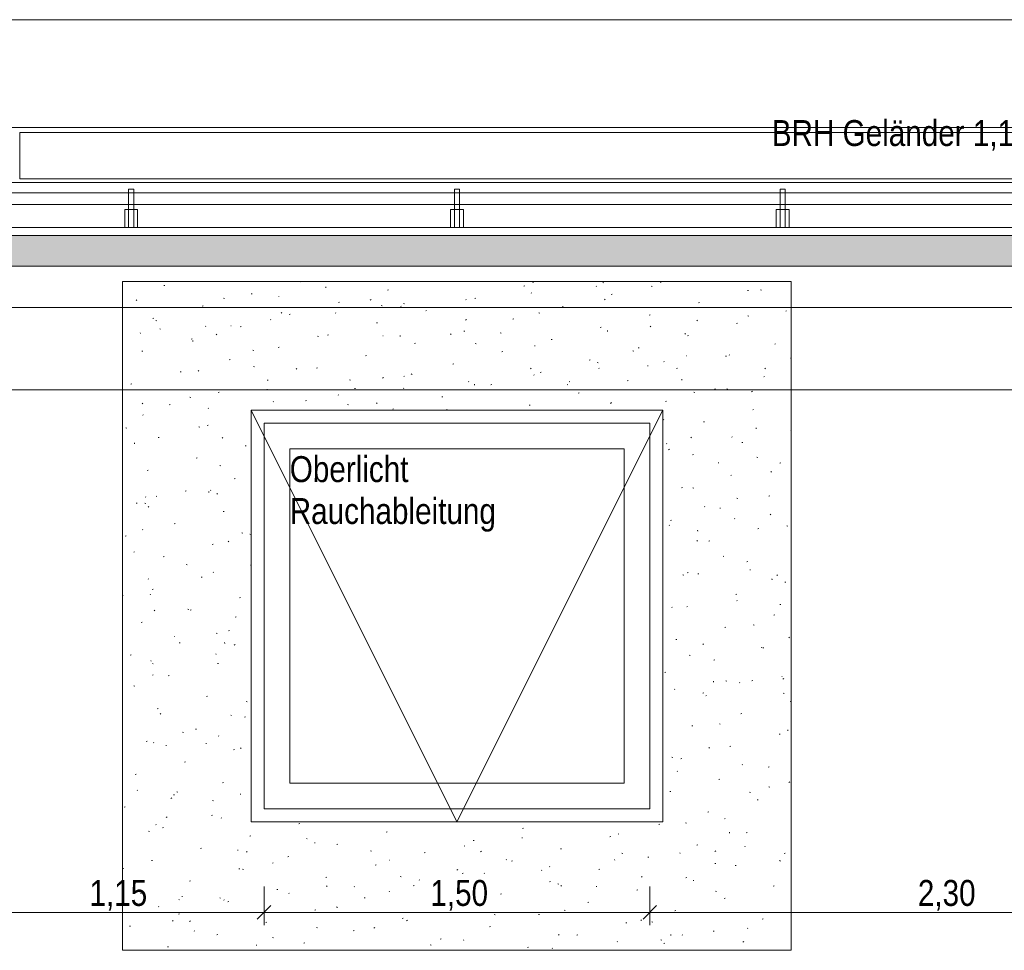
# Model space of a CAD drawing. Extents: x -720 to 300, y 62 to 1112.
# Tile 37 of 50: x -298 to -222, y 711 to 783. Entities that reach past the tile are written whole.
import ezdxf
from ezdxf.lldxf.tags import DXFTag

# ---------------------------------------------------------------- set-up
doc = ezdxf.new("R2010")
doc.units = 0
doc.layers.get('0').update_dxf_attribs({"lineweight": 13})
for name, color, linetype, lineweight, true_color in [('30 -36 Dächer- 3 Dachbeläge', 9, 'Continuous', 15, 0x808080), ('30 -36 Dächer- 3 Dachbeläge Gründach', 9, 'Continuous', 9, 0x808080), ('30 -36 Dächer- 4 Dachbekleidungen', 9, 'Continuous', 9, 0x808080), ('60- 61 allgemeine Ausstattung- 4 Terrassen', 9, 'Continuous', 9, 0x808080), ('70 -72 Beschriftung- 1 Beschriftung allgemein', 7, 'Continuous', 9, 0xff6633), ('70 -76 Bemaßung- 2 Allgemein', 9, 'Continuous', 5, 0x808080)]:
    doc.layers.add(name, color=color, linetype=linetype, lineweight=lineweight, true_color=true_color)
for name, color, linetype, lineweight in [('40 -43 Lüftungsanlagen - Entrauchung', 7, 'Continuous', 9), ('70 -71 Achsen- 1 Gebäudeachsen', 7, 'STRICHPUNKT2-A06DNB31MF', 18), ('70 -73 Bauteildarst.- 2 verdeckt 0.15', 7, 'grob-A06DNB30MF', 15)]:
    doc.layers.add(name, color=color, linetype=linetype, lineweight=lineweight)
doc.styles.get("Standard").update_dxf_attribs({"font": 'ARIALN.TTF'})
tags = doc.linetypes.add('grob-A06DNB30MF', pattern=[14, 3, -8, 3]).pattern_tags.tags
tags[8:9] = [DXFTag(74, 4), DXFTag(75, 0), DXFTag(340, '0'), DXFTag(46, 0.0), DXFTag(50, 0.0), DXFTag(44, 0.0), DXFTag(45, 0.0)]
tags[6:7] = [DXFTag(74, 4), DXFTag(75, 0), DXFTag(340, '0'), DXFTag(46, 0.0), DXFTag(50, 0.0), DXFTag(44, 0.0), DXFTag(45, 0.0)]
tags[4:5] = [DXFTag(74, 4), DXFTag(75, 0), DXFTag(340, '0'), DXFTag(46, 0.0), DXFTag(50, 0.0), DXFTag(44, 0.0), DXFTag(45, 0.0)]
tags = doc.linetypes.add('STRICHPUNKT2-A06DNB31MF', pattern=[12.7, 6.35, -3.175, 0, -3.175]).pattern_tags.tags
tags[10:11] = [DXFTag(74, 4), DXFTag(75, 0), DXFTag(340, '0'), DXFTag(46, 0.0), DXFTag(50, 0.0), DXFTag(44, 0.0), DXFTag(45, 0.0)]
tags[8:9] = [DXFTag(74, 4), DXFTag(75, 0), DXFTag(340, '0'), DXFTag(46, 0.0), DXFTag(50, 0.0), DXFTag(44, 0.0), DXFTag(45, 0.0)]
tags[6:7] = [DXFTag(74, 4), DXFTag(75, 0), DXFTag(340, '0'), DXFTag(46, 0.0), DXFTag(50, 0.0), DXFTag(44, 0.0), DXFTag(45, 0.0)]
tags[4:5] = [DXFTag(74, 4), DXFTag(75, 0), DXFTag(340, '0'), DXFTag(46, 0.0), DXFTag(50, 0.0), DXFTag(44, 0.0), DXFTag(45, 0.0)]

# ---------------------------------------------------------------- blocks, each defined once
blk = doc.blocks.new('Referenz-A06DNB32MF')
at = {"layer": '30 -36 Dächer- 3 Dachbeläge', "color": 0, "linetype": 'Continuous', "ltscale": 0.15}
for p, q in [((-6.754, 766.512), (-682.362, 766.512)), ((-682.362, 764.112), (-6.754, 764.112))]:
    blk.add_line(p, q, dxfattribs=at)
at = {"layer": '30 -36 Dächer- 3 Dachbeläge', "color": 0, "lineweight": 9}
for p, q in [((-682.362, 764.112), (-6.754, 764.112)), ((-287.14, 762.603), (-287.063, 762.622)), ((-276.535, 762.906), (-276.511, 762.912)), ((-258.433, 762.828), (-258.441, 762.899)), ((-253.011, 762.857), (-252.938, 762.827)), ((-248.54, 762.863), (-248.464, 762.883)), ((-280.355, 761.954), (-280.279, 761.973)), ((-274.548, 762.436), (-274.556, 762.506)), ((-269.75, 762.257), (-269.674, 762.276)), ((-259.145, 762.56), (-259.069, 762.579)), ((-258.563, 762.01), (-258.589, 762.039)), ((-253.498, 762.529), (-253.524, 762.559)), ((-252.36, 761.911), (-252.284, 761.93)), ((-249.258, 762.565), (-249.182, 762.542)), ((-241.755, 762.214), (-241.679, 762.233)), ((-240.748, 762.282), (-240.675, 762.252)), ((-289.25, 761.509), (-289.308, 761.455)), ((-282.502, 761.631), (-282.429, 761.601)), ((-278.211, 761.779), (-278.197, 761.747)), ((-273.57, 761.304), (-273.494, 761.323)), ((-271.033, 761.528), (-271.09, 761.474)), ((-270.238, 761.056), (-270.165, 761.027)), ((-268.511, 761.222), (-268.436, 761.199)), ((-263.628, 761.49), (-263.654, 761.52)), ((-262.965, 761.608), (-262.889, 761.627)), ((-252.816, 761.547), (-252.873, 761.494)), ((-245.575, 761.262), (-245.499, 761.281)), ((-284.175, 761.001), (-284.099, 761.02)), ((-277.965, 760.509), (-278.03, 760.464)), ((-277.39, 760.352), (-277.314, 760.371)), ((-273.758, 760.452), (-273.784, 760.481)), ((-268.693, 760.971), (-268.719, 761)), ((-266.785, 760.655), (-266.709, 760.674)), ((-257.974, 760.482), (-257.901, 760.452)), ((-256.18, 760.959), (-256.104, 760.978)), ((-249.396, 760.309), (-249.319, 760.328)), ((-238.791, 760.613), (-238.714, 760.632)), ((-287.995, 760.049), (-287.919, 760.068)), ((-287.764, 759.88), (-287.689, 759.857)), ((-278.823, 759.932), (-278.849, 759.961)), ((-270.605, 759.703), (-270.529, 759.722)), ((-263.62, 759.975), (-263.684, 759.93)), ((-260, 760.006), (-259.924, 760.025)), ((-245.711, 759.907), (-245.638, 759.877)), ((-242.611, 759.66), (-242.534, 759.679)), ((-241.728, 760.263), (-241.652, 760.24)), ((-288.953, 758.893), (-288.979, 758.922)), ((-287.465, 759.256), (-287.392, 759.226)), ((-283.888, 759.413), (-283.914, 759.442)), ((-283.021, 758.833), (-283.078, 758.78)), ((-281.935, 759.471), (-281.899, 759.468)), ((-281.21, 759.4), (-281.134, 759.419)), ((-274.425, 758.75), (-274.349, 758.769)), ((-264.804, 758.853), (-264.861, 758.799)), ((-263.821, 759.054), (-263.744, 759.073)), ((-260.981, 758.92), (-260.906, 758.897)), ((-253.216, 759.357), (-253.139, 759.376)), ((-252.65, 759.043), (-252.657, 759.114)), ((-249.275, 759.44), (-249.339, 759.395)), ((-246.587, 758.872), (-246.644, 758.818)), ((-285.03, 758.447), (-284.954, 758.466)), ((-284.88, 758.259), (-284.888, 758.329)), ((-275.201, 758.681), (-275.128, 758.652)), ((-270.124, 758.691), (-270.088, 758.689)), ((-268.765, 758.651), (-268.773, 758.722)), ((-267.641, 758.101), (-267.564, 758.12)), ((-262.937, 758.107), (-262.864, 758.077)), ((-257.036, 758.405), (-256.959, 758.424)), ((-246.431, 758.708), (-246.354, 758.727)), ((-239.646, 758.059), (-239.569, 758.078)), ((-288.85, 757.495), (-288.774, 757.514)), ((-280.234, 757.578), (-280.159, 757.555)), ((-278.245, 757.798), (-278.169, 757.817)), ((-260.856, 757.452), (-260.779, 757.471)), ((-258.313, 757.912), (-258.277, 757.91)), ((-250.674, 757.532), (-250.601, 757.502)), ((-250.251, 757.755), (-250.174, 757.774)), ((-243.164, 757.197), (-243.191, 757.227)), ((-282.066, 756.845), (-281.989, 756.865)), ((-271.461, 757.149), (-271.384, 757.168)), ((-264.676, 756.5), (-264.599, 756.519)), ((-254.071, 756.803), (-253.994, 756.822)), ((-253.451, 756.618), (-253.376, 756.595)), ((-248.229, 756.678), (-248.256, 756.707)), ((-246.502, 757.133), (-246.466, 757.131)), ((-243.466, 757.106), (-243.39, 757.125)), ((-238.41, 756.957), (-238.354, 756.935)), ((-285.886, 755.893), (-285.809, 755.912)), ((-284.415, 755.993), (-284.48, 755.948)), ((-280.164, 756.306), (-280.091, 756.277)), ((-276.792, 756.158), (-276.849, 756.104)), ((-275.281, 756.196), (-275.204, 756.215)), ((-267.9, 755.732), (-267.827, 755.702)), ((-258.574, 756.177), (-258.632, 756.124)), ((-257.891, 755.851), (-257.815, 755.87)), ((-253.294, 756.158), (-253.321, 756.188)), ((-249.516, 756.382), (-249.503, 756.349)), ((-247.286, 756.154), (-247.21, 756.173)), ((-240.357, 756.197), (-240.415, 756.143)), ((-289.706, 754.941), (-289.629, 754.96)), ((-279.101, 755.244), (-279.024, 755.263)), ((-272.704, 755.276), (-272.629, 755.253)), ((-270.07, 755.458), (-270.134, 755.413)), ((-268.496, 755.547), (-268.419, 755.566)), ((-263.424, 755.119), (-263.451, 755.149)), ((-262.982, 754.867), (-262.989, 754.937)), ((-258.359, 755.639), (-258.386, 755.668)), ((-255.637, 755.157), (-255.564, 755.127)), ((-251.106, 755.201), (-251.03, 755.22)), ((-246.867, 755.259), (-246.874, 755.329)), ((-240.501, 755.505), (-240.425, 755.524)), ((-86.954, 754.512), (-682.362, 754.512)), ((-282.921, 754.291), (-282.844, 754.311)), ((-279.097, 754.474), (-279.105, 754.545)), ((-272.316, 754.595), (-272.239, 754.614)), ((-268.489, 754.6), (-268.515, 754.629)), ((-261.711, 754.898), (-261.635, 754.917)), ((-255.725, 754.924), (-255.789, 754.879)), ((-254.926, 754.249), (-254.85, 754.268)), ((-245.921, 754.316), (-245.846, 754.293)), ((-244.321, 754.552), (-244.245, 754.571)), ((-243.373, 754.582), (-243.3, 754.553)), ((-241.379, 754.389), (-241.444, 754.344)), ((-288.779, 753.463), (-288.837, 753.409)), ((-285.127, 753.931), (-285.054, 753.902)), ((-278.619, 753.561), (-278.645, 753.59)), ((-276.136, 753.642), (-276.06, 753.661)), ((-273.554, 754.08), (-273.58, 754.11)), ((-270.562, 753.483), (-270.62, 753.429)), ((-265.531, 753.946), (-265.455, 753.965)), ((-252.345, 753.502), (-252.403, 753.448)), ((-248.141, 753.6), (-248.065, 753.619)), ((-286.741, 753.339), (-286.664, 753.358)), ((-283.684, 753.042), (-283.71, 753.071)), ((-272.863, 753.357), (-272.79, 753.327)), ((-269.351, 752.993), (-269.275, 753.012)), ((-265.174, 752.974), (-265.099, 752.951)), ((-258.746, 753.296), (-258.67, 753.316)), ((-241.356, 752.951), (-241.28, 752.97)), ((-288.749, 752.522), (-288.775, 752.551)), ((-248.336, 752.207), (-248.263, 752.178)), ((-245.176, 751.998), (-245.1, 752.017)), ((-238.391, 752.014), (-238.354, 752.003)), ((-290.09, 751.556), (-290.017, 751.527)), ((-284.427, 751.631), (-284.352, 751.608)), ((-283.776, 751.737), (-283.7, 751.756)), ((-241.083, 751.474), (-241.091, 751.545)), ((-238.392, 751.349), (-238.354, 751.358)), ((-289.429, 750.297), (-289.437, 750.368)), ((-287.596, 750.785), (-287.52, 750.804)), ((-282.55, 750.788), (-282.608, 750.734)), ((-248.026, 750.307), (-248.052, 750.336)), ((-246.116, 750.827), (-246.174, 750.773)), ((-242.961, 750.826), (-242.987, 750.856)), ((-242.212, 750.397), (-242.135, 750.416)), ((-280.811, 750.136), (-280.735, 750.155)), ((-247.829, 749.873), (-247.894, 749.828)), ((-284.631, 749.183), (-284.555, 749.202)), ((-246.032, 749.444), (-245.955, 749.463)), ((-244.034, 748.821), (-243.999, 748.819)), ((-241.035, 749.258), (-240.962, 749.228)), ((-239.247, 748.795), (-239.17, 748.814)), ((-288.451, 748.231), (-288.375, 748.25)), ((-282.789, 748.607), (-282.716, 748.577)), ((-239.887, 748.151), (-239.944, 748.097)), ((-281.667, 747.582), (-281.59, 747.601)), ((-243.067, 747.843), (-242.991, 747.862)), ((-285.487, 746.629), (-285.41, 746.648)), ((-283.646, 746.513), (-283.653, 746.583)), ((-283.48, 746.671), (-283.506, 746.7)), ((-246.887, 746.89), (-246.811, 746.909)), ((-245.998, 746.883), (-245.925, 746.853)), ((-288.545, 746.151), (-288.571, 746.18)), ((-287.752, 746.231), (-287.679, 746.202)), ((-282.97, 746.426), (-283.035, 746.381)), ((-242.584, 746.067), (-242.509, 746.044)), ((-240.102, 746.241), (-240.026, 746.26)), ((-289.307, 745.677), (-289.23, 745.696)), ((-288.621, 745.684), (-288.545, 745.661)), ((-288.309, 745.418), (-288.367, 745.364)), ((-282.522, 745.028), (-282.445, 745.047)), ((-245.092, 745.431), (-245.078, 745.398)), ((-243.922, 745.288), (-243.846, 745.308)), ((-247.742, 744.336), (-247.666, 744.355)), ((-242.757, 744.455), (-242.783, 744.485)), ((-239.934, 744.822), (-239.998, 744.777)), ((-288.811, 743.626), (-288.775, 743.624)), ((-286.342, 744.075), (-286.265, 744.094)), ((-247.822, 743.936), (-247.848, 743.965)), ((-245.632, 743.512), (-245.639, 743.583)), ((-240.957, 743.687), (-240.881, 743.706)), ((-238.698, 743.933), (-238.625, 743.903)), ((-290.162, 743.123), (-290.086, 743.142)), ((-282.08, 742.742), (-282.137, 742.689)), ((-281.091, 743.382), (-281.015, 743.359)), ((-280.452, 743.282), (-280.379, 743.252)), ((-245.646, 742.781), (-245.703, 742.727)), ((-244.777, 742.734), (-244.701, 742.753)), ((-283.377, 742.474), (-283.301, 742.493)), ((-289.42, 741.909), (-289.485, 741.864)), ((-287.197, 741.521), (-287.121, 741.54)), ((-243.661, 741.558), (-243.588, 741.528)), ((-241.813, 741.133), (-241.736, 741.152)), ((-285.415, 740.907), (-285.342, 740.877)), ((-280.412, 740.872), (-280.354, 740.887)), ((-241.567, 740.51), (-241.531, 740.507)), ((-288.341, 739.78), (-288.368, 739.809)), ((-284.232, 739.92), (-284.156, 739.939)), ((-283.276, 740.3), (-283.303, 740.329)), ((-246.778, 740.12), (-246.702, 740.097)), ((-246.384, 740.305), (-246.448, 740.26)), ((-245.633, 740.18), (-245.556, 740.199)), ((-239.849, 739.728), (-239.856, 739.798)), ((-239.416, 740.106), (-239.474, 740.052)), ((-288.052, 738.967), (-287.976, 738.986)), ((-238.848, 739.531), (-238.771, 739.55)), ((-290.354, 738.522), (-290.305, 738.502)), ((-288.195, 738.551), (-288.202, 738.621)), ((-281.268, 738.318), (-281.191, 738.337)), ((-242.668, 738.579), (-242.591, 738.598)), ((-242.553, 738.084), (-242.579, 738.114)), ((-287.838, 737.372), (-287.896, 737.319)), ((-285.284, 737.436), (-285.209, 737.413)), ((-285.088, 737.366), (-285.011, 737.385)), ((-247.618, 737.565), (-247.644, 737.594)), ((-246.488, 737.626), (-246.412, 737.645)), ((-239.248, 737.818), (-239.172, 737.795)), ((-281.525, 736.858), (-281.589, 736.813)), ((-239.703, 736.977), (-239.627, 736.996)), ((-288.908, 736.413), (-288.831, 736.432)), ((-243.523, 736.025), (-243.447, 736.044)), ((-241.323, 736.233), (-241.25, 736.204)), ((-286.343, 735.315), (-286.308, 735.312)), ((-283.077, 735.582), (-283.004, 735.553)), ((-282.123, 735.764), (-282.046, 735.783)), ((-247.343, 735.072), (-247.267, 735.091)), ((-238.488, 735.254), (-238.553, 735.209)), ((-285.943, 734.812), (-285.866, 734.831)), ((-282.411, 734.766), (-282.419, 734.837)), ((-281.609, 734.697), (-281.667, 734.643)), ((-245.175, 734.736), (-245.233, 734.682)), ((-240.667, 734.48), (-240.654, 734.447)), ((-240.558, 734.423), (-240.482, 734.442)), ((-289.763, 733.859), (-289.687, 733.878)), ((-283.073, 733.928), (-283.099, 733.958)), ((-246.286, 733.858), (-246.213, 733.829)), ((-288.137, 733.409), (-288.164, 733.438)), ((-288.04, 733.207), (-287.967, 733.178)), ((-282.978, 733.21), (-282.902, 733.229)), ((-244.378, 733.471), (-244.302, 733.49)), ((-287.975, 732.342), (-288.039, 732.297)), ((-286.798, 732.257), (-286.722, 732.277)), ((-248.198, 732.518), (-248.122, 732.537)), ((-239.099, 732.198), (-239.064, 732.196)), ((-238.946, 732.06), (-239.003, 732.007)), ((-289.477, 731.489), (-289.402, 731.466)), ((-247.414, 731.194), (-247.44, 731.223)), ((-244.397, 731.766), (-244.405, 731.837)), ((-243.441, 731.872), (-243.366, 731.849)), ((-242.349, 731.713), (-242.376, 731.743)), ((-241.414, 731.869), (-241.337, 731.888)), ((-283.833, 730.656), (-283.757, 730.675)), ((-245.234, 730.917), (-245.157, 730.936)), ((-244.938, 730.738), (-245.003, 730.693)), ((-238.985, 730.909), (-238.912, 730.879)), ((-287.653, 729.703), (-287.577, 729.722)), ((-280.739, 730.257), (-280.666, 730.228)), ((-238.449, 730.268), (-238.372, 730.287)), ((-287.368, 729.327), (-287.425, 729.273)), ((-281.947, 729.187), (-281.872, 729.164)), ((-280.869, 729.054), (-280.792, 729.073)), ((-242.269, 729.315), (-242.192, 729.334)), ((-246.089, 728.363), (-246.013, 728.382)), ((-243.948, 728.534), (-243.875, 728.504)), ((-285.702, 727.882), (-285.629, 727.853)), ((-284.689, 728.102), (-284.612, 728.121)), ((-282.869, 727.557), (-282.895, 727.587)), ((-239.304, 727.713), (-239.228, 727.733)), ((-238.614, 727.981), (-238.622, 728.052)), ((-288.509, 727.149), (-288.432, 727.168)), ((-287.934, 727.038), (-287.96, 727.067)), ((-286.96, 726.805), (-286.967, 726.875)), ((-283.876, 727.003), (-283.84, 727.001)), ((-281.139, 726.652), (-281.196, 726.598)), ((-244.705, 726.69), (-244.762, 726.637)), ((-243.124, 726.761), (-243.048, 726.78)), ((-281.724, 726.5), (-281.647, 726.519)), ((-247.634, 725.925), (-247.559, 725.902)), ((-285.544, 725.548), (-285.467, 725.567)), ((-246.944, 725.809), (-246.868, 725.828)), ((-242.145, 725.342), (-242.172, 725.372)), ((-240.159, 725.159), (-240.083, 725.178)), ((-289.364, 724.595), (-289.288, 724.614)), ((-247.21, 724.823), (-247.237, 724.852)), ((-282.579, 723.946), (-282.503, 723.965)), ((-243.979, 724.207), (-243.903, 724.226)), ((-240.104, 723.623), (-240.029, 723.6)), ((-238.475, 724.015), (-238.533, 723.961)), ((-289.207, 723.373), (-289.194, 723.34)), ((-286.529, 722.775), (-286.594, 722.729)), ((-286.399, 722.994), (-286.323, 723.013)), ((-286.14, 723.24), (-286.065, 723.217)), ((-281.177, 723.02), (-281.184, 723.09)), ((-247.799, 723.255), (-247.723, 723.274)), ((-241.611, 723.209), (-241.538, 723.179)), ((-290.219, 722.041), (-290.143, 722.06)), ((-283.365, 722.558), (-283.292, 722.528)), ((-241.015, 722.605), (-240.938, 722.624)), ((-286.897, 721.281), (-286.955, 721.228)), ((-283.434, 721.392), (-283.358, 721.411)), ((-244.835, 721.653), (-244.758, 721.672)), ((-287.73, 720.667), (-287.756, 720.696)), ((-282.665, 721.186), (-282.691, 721.216)), ((-276.649, 720.743), (-276.573, 720.762)), ((-248.655, 720.7), (-248.578, 720.72)), ((-246.574, 720.834), (-246.501, 720.804)), ((-243.493, 721.171), (-243.558, 721.126)), ((-288.328, 720.183), (-288.255, 720.153)), ((-287.254, 720.44), (-287.178, 720.459)), ((-280.47, 719.791), (-280.393, 719.81)), ((-269.865, 720.094), (-269.788, 720.113)), ((-259.26, 720.397), (-259.183, 720.416)), ((-252.475, 719.748), (-252.398, 719.767)), ((-251.827, 719.978), (-251.752, 719.955)), ((-243.163, 720.02), (-243.17, 720.09)), ((-241.87, 720.051), (-241.793, 720.07)), ((-276.064, 719.608), (-275.991, 719.579)), ((-275.393, 719.235), (-275.401, 719.306)), ((-273.685, 719.141), (-273.608, 719.16)), ((-263.8, 719.033), (-263.727, 719.004)), ((-263.08, 719.445), (-263.003, 719.464)), ((-259.278, 719.628), (-259.286, 719.698)), ((-245.69, 719.099), (-245.614, 719.118)), ((-241.942, 718.971), (-241.968, 719.001)), ((-284.29, 718.838), (-284.213, 718.857)), ((-281.408, 718.691), (-281.373, 718.689)), ((-280.668, 718.606), (-280.726, 718.552)), ((-277.505, 718.189), (-277.428, 718.208)), ((-271.081, 718.636), (-271.005, 718.613)), ((-266.9, 718.492), (-266.823, 718.511)), ((-262.451, 718.625), (-262.509, 718.572)), ((-256.295, 718.796), (-256.218, 718.815)), ((-251.537, 718.459), (-251.464, 718.429)), ((-247.007, 718.452), (-247.033, 718.481)), ((-244.234, 718.645), (-244.292, 718.591)), ((-238.905, 718.45), (-238.829, 718.469)), ((-288.11, 717.886), (-288.033, 717.905)), ((-278.634, 717.724), (-278.698, 717.678)), ((-270.72, 717.54), (-270.643, 717.559)), ((-269.597, 717.912), (-269.562, 717.91)), ((-260.513, 717.975), (-260.499, 717.943)), ((-260.115, 717.843), (-260.039, 717.862)), ((-257.136, 717.413), (-257.163, 717.442)), ((-252.071, 717.932), (-252.098, 717.962)), ((-249.51, 718.146), (-249.434, 718.165)), ((-244.297, 717.676), (-244.222, 717.653)), ((-242.725, 717.497), (-242.649, 717.516)), ((-239.273, 717.884), (-239.2, 717.855)), ((-290.334, 717.293), (-290.258, 717.27)), ((-281.325, 717.237), (-281.248, 717.256)), ((-281.027, 717.233), (-280.954, 717.204)), ((-268.763, 716.658), (-268.69, 716.629)), ((-264.288, 717.189), (-264.353, 717.144)), ((-263.935, 716.891), (-263.859, 716.91)), ((-262.201, 716.893), (-262.228, 716.923)), ((-257.786, 717.133), (-257.751, 717.131)), ((-253.33, 717.194), (-253.254, 717.213)), ((-249.943, 716.654), (-250.008, 716.609)), ((-285.145, 716.284), (-285.068, 716.303)), ((-274.54, 716.587), (-274.464, 716.606)), ((-274.439, 715.931), (-274.497, 715.877)), ((-272.331, 715.854), (-272.358, 715.884)), ((-267.755, 715.938), (-267.679, 715.957)), ((-267.266, 716.374), (-267.293, 716.403)), ((-263.551, 716.334), (-263.475, 716.311)), ((-257.15, 716.242), (-257.074, 716.261)), ((-256.5, 716.084), (-256.427, 716.054)), ((-256.222, 715.95), (-256.279, 715.896)), ((-253.495, 715.843), (-253.502, 715.913)), ((-246.545, 716.545), (-246.469, 716.564)), ((-245.975, 716.354), (-245.94, 716.351)), ((-239.76, 715.896), (-239.684, 715.915)), ((-288.965, 715.332), (-288.888, 715.351)), ((-285.725, 715.058), (-285.733, 715.129)), ((-278.36, 715.635), (-278.284, 715.654)), ((-277.396, 715.335), (-277.422, 715.364)), ((-269.61, 715.451), (-269.618, 715.521)), ((-260.97, 715.289), (-260.894, 715.308)), ((-250.365, 715.592), (-250.289, 715.611)), ((-244.236, 715.509), (-244.163, 715.48)), ((-285.99, 714.858), (-285.917, 714.829)), ((-282.804, 714.991), (-282.728, 714.968)), ((-282.461, 714.815), (-282.487, 714.845)), ((-282.18, 714.682), (-282.104, 714.702)), ((-271.575, 714.986), (-271.499, 715.005)), ((-264.79, 714.337), (-264.714, 714.356)), ((-254.185, 714.64), (-254.109, 714.659)), ((-243.58, 714.943), (-243.504, 714.962)), ((-287.526, 714.296), (-287.552, 714.325)), ((-286, 713.73), (-285.924, 713.749)), ((-275.395, 714.033), (-275.319, 714.052)), ((-273.726, 714.283), (-273.653, 714.254)), ((-261.463, 713.709), (-261.39, 713.679)), ((-258.005, 713.687), (-257.929, 713.707)), ((-256.021, 714.032), (-255.945, 714.009)), ((-247.4, 713.991), (-247.324, 714.01)), ((-286.427, 713.236), (-286.484, 713.182)), ((-285.084, 713.207), (-285.148, 713.162)), ((-279.215, 713.081), (-279.139, 713.1)), ((-268.61, 713.384), (-268.534, 713.403)), ((-268.21, 713.255), (-268.267, 713.202)), ((-251.221, 713.038), (-251.144, 713.057)), ((-249.993, 713.275), (-250.05, 713.221)), ((-249.199, 713.134), (-249.126, 713.105)), ((-240.616, 713.342), (-240.539, 713.361)), ((-289.82, 712.778), (-289.744, 712.797)), ((-284.783, 712.422), (-284.769, 712.389)), ((-283.035, 712.128), (-282.959, 712.147)), ((-275.274, 712.689), (-275.199, 712.666)), ((-272.43, 712.432), (-272.354, 712.451)), ((-270.739, 712.673), (-270.803, 712.628)), ((-261.825, 712.735), (-261.749, 712.754)), ((-256.393, 712.138), (-256.458, 712.093)), ((-255.041, 712.086), (-254.964, 712.105)), ((-247.712, 712.058), (-247.719, 712.129)), ((-246.803, 712.081), (-246.829, 712.11)), ((-244.436, 712.389), (-244.359, 712.408)), ((-241.738, 712.6), (-241.764, 712.63)), ((-279.942, 711.274), (-279.949, 711.344)), ((-278.689, 711.908), (-278.616, 711.879)), ((-276.25, 711.479), (-276.174, 711.498)), ((-266.426, 711.334), (-266.353, 711.304)), ((-265.646, 711.783), (-265.569, 711.802)), ((-263.827, 711.666), (-263.834, 711.736)), ((-251.868, 711.561), (-251.894, 711.591)), ((-248.491, 711.729), (-248.415, 711.706)), ((-248.256, 711.437), (-248.179, 711.456)), ((-242.048, 711.603), (-242.112, 711.558)), ((-286.855, 711.176), (-286.779, 711.195)), ((-258.861, 711.133), (-258.784, 711.152)), ((-256.933, 711.042), (-256.959, 711.071))]:
    blk.add_line(p, q, dxfattribs=at)
at = {"layer": '30 -36 Dächer- 3 Dachbeläge', "color": 0, "linetype": 'Continuous', "lineweight": 9, "ltscale": 0.13}
for p, q in [((-290.354, 762.912), (-290.354, 710.912)), ((-238.354, 762.912), (-290.354, 762.912)), ((-238.354, 710.912), (-238.354, 762.912)), ((-280.354, 720.912), (-280.354, 752.912)), ((-280.354, 752.912), (-248.354, 752.912)), ((-248.354, 752.912), (-248.354, 720.912)), ((-248.354, 720.912), (-280.354, 720.912)), ((-290.354, 710.912), (-238.354, 710.912))]:
    blk.add_line(p, q, dxfattribs=at)
at = {"layer": '30 -36 Dächer- 3 Dachbeläge', "color": 0, "linetype": 'Continuous', "lineweight": 0, "ltscale": 0.13}
for points in [[(-682.362, 766.512), (-6.754, 766.512), (-682.362, 765.163)], [(-682.362, 765.163), (-6.754, 766.512), (-6.754, 764.112)], [(-682.362, 765.163), (-6.754, 764.112), (-682.362, 764.112)]]:
    blk.add_solid(points, dxfattribs=at)
at = {"layer": '30 -36 Dächer- 3 Dachbeläge Gründach', "color": 0, "linetype": 'Continuous', "ltscale": 0.13}
blk.add_line((-16.154, 760.912), (-682.362, 760.912), dxfattribs=at)
at = {"layer": '30 -36 Dächer- 4 Dachbekleidungen', "color": 0, "linetype": 'Continuous', "ltscale": 0.13}
for p, q in [((-682.362, 770.612), (-6.754, 770.612)), ((-6.754, 769.812), (-682.362, 769.812)), ((-289.488, 770.112), (-289.888, 770.112)), ((-289.888, 770.112), (-289.888, 768.512)), ((-289.488, 768.512), (-289.488, 770.112)), ((-264.154, 770.112), (-264.554, 770.112)), ((-264.554, 770.112), (-264.554, 768.512)), ((-264.154, 768.512), (-264.154, 770.112)), ((-238.821, 770.112), (-239.221, 770.112)), ((-239.221, 770.112), (-239.221, 768.512)), ((-238.821, 768.512), (-238.821, 770.112)), ((-682.362, 768.912), (-6.754, 768.912)), ((-289.888, 768.512), (-290.188, 768.512)), ((-290.188, 768.512), (-290.188, 767.112)), ((-289.888, 767.112), (-289.888, 768.512)), ((-289.888, 768.512), (-289.488, 768.512)), ((-289.488, 768.512), (-289.488, 767.112)), ((-289.488, 768.512), (-289.188, 768.512)), ((-289.188, 768.512), (-289.188, 767.112)), ((-264.554, 768.512), (-264.854, 768.512)), ((-264.854, 768.512), (-264.854, 767.112)), ((-264.554, 767.112), (-264.554, 768.512)), ((-264.554, 768.512), (-264.154, 768.512)), ((-264.154, 768.512), (-264.154, 767.112)), ((-264.154, 768.512), (-263.854, 768.512)), ((-263.854, 768.512), (-263.854, 767.112)), ((-239.221, 768.512), (-239.521, 768.512)), ((-239.521, 768.512), (-239.521, 767.112)), ((-239.221, 767.112), (-239.221, 768.512)), ((-239.221, 768.512), (-238.821, 768.512)), ((-238.821, 768.512), (-238.821, 767.112)), ((-238.821, 768.512), (-238.521, 768.512)), ((-238.521, 768.512), (-238.521, 767.112)), ((-6.754, 767.112), (-682.362, 767.112)), ((-290.188, 767.112), (-289.888, 767.112)), ((-289.488, 767.112), (-289.888, 767.112)), ((-289.188, 767.112), (-289.488, 767.112)), ((-264.854, 767.112), (-264.554, 767.112)), ((-264.154, 767.112), (-264.554, 767.112)), ((-263.854, 767.112), (-264.154, 767.112)), ((-239.521, 767.112), (-239.221, 767.112)), ((-238.821, 767.112), (-239.221, 767.112)), ((-238.521, 767.112), (-238.821, 767.112))]:
    blk.add_line(p, q, dxfattribs=at)
at = {"layer": '40 -43 Lüftungsanlagen - Entrauchung', "color": 0}
for p, q in [((-280.354, 752.912), (-248.354, 752.912)), ((-280.354, 720.912), (-280.354, 752.912)), ((-280.354, 752.912), (-264.354, 720.912)), ((-264.354, 720.912), (-248.354, 752.912)), ((-248.354, 752.912), (-248.354, 720.912)), ((-248.354, 720.912), (-280.354, 720.912))]:
    blk.add_line(p, q, dxfattribs=at)
at = {"layer": '40 -43 Lüftungsanlagen - Entrauchung', "color": 0, "linetype": 'Continuous', "ltscale": 0.13}
for p, q in [((-277.354, 749.912), (-251.354, 749.912)), ((-277.354, 723.912), (-277.354, 749.912)), ((-251.354, 749.912), (-251.354, 723.912)), ((-251.354, 723.912), (-277.354, 723.912))]:
    blk.add_line(p, q, dxfattribs=at)
at = {"layer": '60- 61 allgemeine Ausstattung- 4 Terrassen', "color": 0, "linetype": 'Continuous', "ltscale": 0.13}
for p, q in [((-298.354, 774.512), (-154.354, 774.512)), ((-298.354, 770.912), (-298.354, 774.512)), ((-154.354, 770.912), (-298.354, 770.912))]:
    blk.add_line(p, q, dxfattribs=at)
at = {"layer": '70 -71 Achsen- 1 Gebäudeachsen', "color": 0, "linetype": 'STRICHPUNKT2-A06DNB31MF', "ltscale": 0.18}
blk.add_line((-682.362, 774.912), (76.349, 774.912), dxfattribs=at)
at = {"layer": '70 -73 Bauteildarst.- 2 verdeckt 0.15', "color": 0, "linetype": 'grob-A06DNB30MF', "ltscale": 0.15}
for p, q in [((-279.354, 751.912), (-249.354, 751.912)), ((-279.354, 721.912), (-279.354, 751.912)), ((-249.354, 751.912), (-249.354, 721.912)), ((-249.354, 721.912), (-279.354, 721.912))]:
    blk.add_line(p, q, dxfattribs=at)
at = {"layer": '70 -76 Bemaßung- 2 Allgemein', "color": 0, "linetype": 'Continuous', "ltscale": 0.13}
for p, q in [((-209.615, 783.285), (-453.294, 783.285)), ((-279.354, 715.864), (-279.354, 712.864)), ((-279.354, 715.864), (-279.354, 712.864)), ((-249.354, 715.864), (-249.354, 712.864)), ((-249.354, 715.864), (-249.354, 712.864)), ((-278.824, 714.394), (-279.885, 713.333)), ((-279.885, 713.333), (-278.824, 714.394)), ((-248.824, 714.394), (-249.885, 713.333)), ((-249.885, 713.333), (-248.824, 714.394)), ((-280.415, 713.864), (-301.294, 713.864)), ((-278.854, 713.864), (-280.415, 713.864)), ((-279.854, 713.864), (-278.294, 713.864)), ((-250.415, 713.864), (-278.294, 713.864)), ((-248.854, 713.864), (-250.415, 713.864)), ((-249.854, 713.864), (-248.294, 713.864)), ((-204.415, 713.864), (-248.294, 713.864))]:
    blk.add_line(p, q, dxfattribs=at)
at = {"layer": '70 -72 Beschriftung- 1 Beschriftung allgemein', "color": 0, "linetype": 'Continuous', "ltscale": 0.13, "insert": (-239.873, 775.476), "char_height": 2.01377, "attachment_point": 1}
blk.add_mtext('{\\fArial Narrow;BRH Geländer 1,10m}', dxfattribs=at)
at = {"layer": '70 -72 Beschriftung- 1 Beschriftung allgemein', "color": 0, "linetype": 'Continuous', "ltscale": 0.13, "char_height": 2.01377, "attachment_point": 1, "rotation": 359.99467}
for s, insert in [('{\\fArial Narrow;Oberlicht}', (-277.354, 749.34)), ('{\\fArial Narrow;Rauchableitung}', (-277.355, 746.081))]:
    blk.add_mtext(s, dxfattribs=dict(at, insert=insert))
at = {"layer": '70 -76 Bemaßung- 2 Allgemein', "color": 0, "linetype": 'Continuous', "ltscale": 0.13, "char_height": 2.01377, "attachment_point": 1}
for s, insert in [('{\\fArial Narrow;1,15}', (-292.928, 716.379)), ('{\\fArial Narrow;1,50}', (-266.422, 716.379)), ('{\\fArial Narrow;2,30}', (-228.513, 716.379))]:
    blk.add_mtext(s, dxfattribs=dict(at, insert=insert))

msp = doc.modelspace()

# ---------------------------------------------------------------- block references
at = {"color": 8, "lineweight": 13, "ltscale": 0.13, "true_color": 0x808080}
msp.add_blockref('Referenz-A06DNB32MF', (0, 0), dxfattribs=at)

doc.saveas('drawing.dxf')
